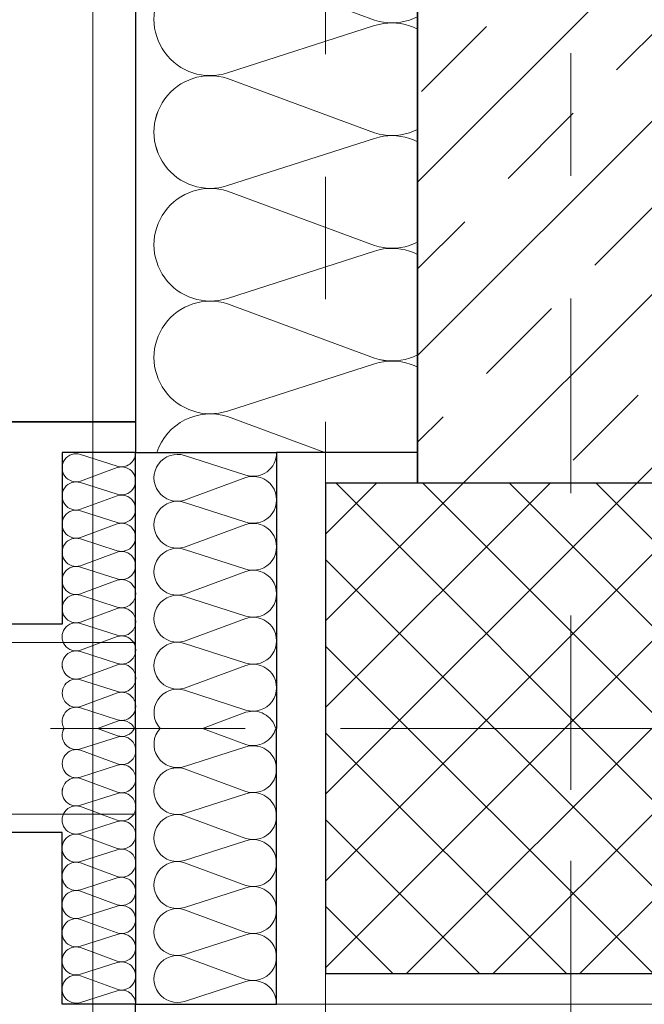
# Model space of a CAD drawing. Header units: metres. Extents: x -180 to 4, y -50 to 6.
# Tile 217 of 256: x -99.871 to -99.361, y -20.172 to -19.369. Entities that reach past the tile are written whole.
import ezdxf

# ---------------------------------------------------------------- set-up
doc = ezdxf.new("R2010")
doc.units = ezdxf.units.M
doc.header["$LTSCALE"] = 0.05
for name, pattern in [('ISO-10 Strichpunktlinie', [4.699, 3.048, -0.762, 0.127, -0.762]), ('Linienart-20', [2.116531, 1.058062, -1.058469]), ('Linienart-53', [5.291531, 3.175, -1.058062, 0.352704, -0.705764])]:
    doc.linetypes.add(name, pattern=pattern)
for name, color, linetype, lineweight, true_color in [('30 -33 Aussenwände- 3 Aussenstützen', 7, 'Continuous', 50, 0x0000dd), ('30 -33 Aussenwände- 7 Fassade_ Elemente', 7, 'Continuous', 9, 0x00aacc), ('30 -34 Innenwände- 1 tragend', 7, 'Continuous', 13, 0xdd0806), ('30 -35 Decken- 1 Konstruktion-Träger- Stahlbeton', 7, 'Continuous', 13, 0x33aa00), ('30 -36 Dächer- 3 Dachbeläge', 7, 'Continuous', 15, 0x9999ff), ('70 -72 Beschriftung- 1 Beschriftung allgemein', 7, 'Continuous', 9, 0xff6633), ('70 -72 Beschriftung- 7 Detailverweise Linie', 7, 'Continuous', 9, 0x00dd00)]:
    doc.layers.add(name, color=color, linetype=linetype, lineweight=lineweight, true_color=true_color)
doc.layers.add('70 -71 Achsen- 1 Gebäudeachsen', color=7, linetype='Linienart-53', lineweight=18)
doc.layers.add('Keine', color=7, linetype='Continuous', lineweight=9)

# ---------------------------------------------------------------- blocks, each defined once
blk = doc.blocks.new('Gruppe-360')
at = {"layer": '30 -33 Aussenwände- 7 Fassade_ Elemente', "lineweight": 9, "transparency": 33554687, "flags": 128}
for points in [[(0.1015, -4.05304, 0.324435), (0.12286, -4.04606, 0.324435), (0.12286, -4.02359, 0.324435), (0.1015, -4.01661), (0.0515, -4.03268, -0.324488), (0.03014, -4.0257, -0.324488), (0.03014, -4.00323, -0.324488), (0.0515, -3.99625), (0.1015, -4.01474, 0.324435), (0.12286, -4.00776, 0.324435), (0.12286, -3.98529, 0.324435), (0.1015, -3.97831), (0.0515, -3.99438, -0.324488), (0.03014, -3.9874, -0.324488), (0.03014, -3.96493, -0.324488), (0.0515, -3.95795), (0.1015, -3.97643, 0.324435), (0.12286, -3.96945, 0.324435), (0.12286, -3.94699, 0.324435), (0.1015, -3.94001), (0.0515, -3.95608, -0.767984), (0.03146, -3.925)], [(0.12581, -3.925, -0.426772), (0.1015, -3.93813), (0.06598, -3.925)], [(0.1015, -4.12964, 1.372583), (0.1015, -4.09322), (0.0515, -4.10929, -1.372995), (0.0515, -4.07286), (0.1015, -4.09134, 1.372583), (0.1015, -4.05491), (0.0515, -4.07098, -1.372995), (0.0515, -4.03456), (0.1015, -4.05304, 1.372583), (0.1015, -4.01661), (0.0515, -4.03268, -1.372995), (0.0515, -3.99625), (0.1015, -4.01474, 1.372583), (0.1015, -3.97831), (0.0515, -3.99438, -1.372995), (0.0515, -3.95795)], [(0.1265, -4.15, 0.513088), (0.1015, -4.13152), (0.0515, -4.14759, -1.372995), (0.0515, -4.11116), (0.1015, -4.12964, 1.372583), (0.1015, -4.09322), (0.0515, -4.10929, -1.372995), (0.0515, -4.07286), (0.1015, -4.09134, 1.372583), (0.1015, -4.05491)]]:
    blk.add_lwpolyline(points, format="xyb", dxfattribs=at)
blk = doc.blocks.new('Gruppe-361')
at = {"layer": '30 -33 Aussenwände- 7 Fassade_ Elemente', "transparency": 33554687}
blk.add_blockref('Gruppe-360', (0, 0), dxfattribs=at)
blk = doc.blocks.new('Dämmung')
at = {"layer": '30 -33 Aussenwände- 7 Fassade_ Elemente', "color": 7, "transparency": 33554687}
blk.add_blockref('Gruppe-361', (0, 0), dxfattribs=at)
at = {"layer": '30 -33 Aussenwände- 7 Fassade_ Elemente', "color": 0, "flags": 1}
for tag in ['instanceID', 'prm0_value', 'prm1_value', 'prm2_value', 'prm3_value', 'prm4_value', 'prm5_value', 'prm6_value', 'IFC_UUID', 'prm0_name', 'prm0_type', 'prm1_name', 'prm1_type', 'prm2_name', 'prm2_type', 'prm3_name', 'prm3_type', 'prm4_name', 'prm4_type', 'prm5_name', 'prm5_type', 'prm6_name', 'prm6_type']:
    blk.add_attdef(tag, (-99.8042, -20.17204), '', height=0.00018, dxfattribs=at)
blk = doc.blocks.new('Gruppe-363')
at = {"layer": '30 -33 Aussenwände- 7 Fassade_ Elemente', "lineweight": 9, "transparency": 33554687, "flags": 128}
for points in [[(0.07161, -3.99989, 0.324435), (0.08443, -3.99572, 0.324435), (0.08444, -3.98223, 0.324435), (0.07163, -3.97804), (0.04162, -3.98766, -0.324488), (0.02881, -3.98346, -0.324488), (0.02882, -3.96998, -0.324488), (0.04164, -3.9658), (0.07163, -3.97691, 0.324435), (0.08445, -3.97273, 0.324435), (0.08446, -3.95925, 0.324435), (0.07165, -3.95506), (0.04164, -3.96467, -0.324488), (0.02883, -3.96048, -0.324488), (0.02884, -3.94699, -0.324488), (0.04166, -3.94282), (0.07165, -3.95393, 0.324435), (0.08447, -3.94975, 0.324435), (0.08448, -3.93627, 0.324435), (0.07167, -3.93207), (0.04166, -3.94169, -0.688254), (0.02823, -3.92496)], [(0.08554, -3.92501, -0.374705), (0.07167, -3.93095), (0.05557, -3.92498)], [(0.07151, -4.13778, 1.372583), (0.07153, -4.11593), (0.04152, -4.12554, -1.372995), (0.04154, -4.10369), (0.07153, -4.1148, 1.372583), (0.07154, -4.09294), (0.04154, -4.10256, -1.372995), (0.04155, -4.08071), (0.07154, -4.09182, 1.372583), (0.07156, -4.06996), (0.04155, -4.07958, -1.372995), (0.04157, -4.05773), (0.07156, -4.06884, 1.372583), (0.07158, -4.04698), (0.04157, -4.0566, -1.372995), (0.04159, -4.03474), (0.07158, -4.04586, 1.372583), (0.0716, -4.024), (0.04159, -4.03362, -1.372995), (0.04161, -4.01176), (0.0716, -4.02287, 1.372583), (0.07161, -4.00102), (0.04161, -4.01064, -1.372995), (0.04162, -3.98878), (0.07161, -3.99989, 1.372583), (0.07163, -3.97804), (0.04162, -3.98766, -1.372995), (0.04164, -3.9658), (0.07163, -3.97691, 1.372583), (0.07165, -3.95506), (0.04164, -3.96467, -1.372995), (0.04166, -3.94282)], [(0.0865, -4.15001, 0.513088), (0.07151, -4.13891), (0.0415, -4.14853, -1.372995), (0.04152, -4.12667), (0.07151, -4.13778, 1.372583), (0.07153, -4.11593), (0.04152, -4.12554, -1.372995), (0.04154, -4.10369), (0.07153, -4.1148, 1.372583), (0.07154, -4.09294)]]:
    blk.add_lwpolyline(points, format="xyb", dxfattribs=at)
blk = doc.blocks.new('Gruppe-364')
at = {"layer": '30 -33 Aussenwände- 7 Fassade_ Elemente', "transparency": 33554687}
blk.add_blockref('Gruppe-363', (0, 0), dxfattribs=at)
blk = doc.blocks.new('Dämmung-1')
at = {"layer": '30 -33 Aussenwände- 7 Fassade_ Elemente', "color": 7, "transparency": 33554687}
blk.add_blockref('Gruppe-364', (0, 0), dxfattribs=at)
at = {"layer": '30 -33 Aussenwände- 7 Fassade_ Elemente', "color": 0, "flags": 1}
for tag in ['instanceID', 'prm0_value', 'prm1_value', 'prm2_value', 'prm3_value', 'prm4_value', 'prm5_value', 'prm6_value', 'IFC_UUID', 'prm0_name', 'prm0_type', 'prm1_name', 'prm1_type', 'prm2_name', 'prm2_type', 'prm3_name', 'prm3_type', 'prm4_name', 'prm4_type', 'prm5_name', 'prm5_type', 'prm6_name', 'prm6_type']:
    blk.add_attdef(tag, (-99.84944, -20.17205), '', height=0.00018, dxfattribs=at)
blk = doc.blocks.new('Gruppe-371')
at = {"color": 255}
blk.add_wipeout([(-100.018, -22.94704), (-100.018, -19.94704), (-99.221, -19.94704), (-99.221, -22.94704)], dxfattribs=at).dxf.layer = '30 -33 Aussenwände- 7 Fassade_ Elemente'
at = {"layer": '30 -33 Aussenwände- 7 Fassade_ Elemente'}
for p, q in [((-99.421, -19.89704), (-99.421, -19.99704)), ((-99.471, -19.94704), (-99.371, -19.94704))]:
    blk.add_line(p, q, dxfattribs=at)
at = {"color": 255}
blk.add_wipeout([(-99.776, -22.72204), (-99.221, -22.72204), (-99.221, -20.17204), (-99.776, -20.17204), (-99.776, -20.01704), (-100.018, -20.01704), (-100.018, -22.87704), (-99.776, -22.87704)], dxfattribs=at).dxf.layer = '30 -33 Aussenwände- 7 Fassade_ Elemente'
at = {"layer": '30 -33 Aussenwände- 7 Fassade_ Elemente', "flags": 128}
blk.add_lwpolyline([(-99.776, -22.72204), (-99.221, -22.72204), (-99.221, -20.17204), (-99.776, -20.17204), (-99.776, -20.01704), (-100.018, -20.01704), (-100.018, -22.87704), (-99.776, -22.87704)], close=True, dxfattribs=at)
at = {"color": 255, "lineweight": 25}
blk.add_wipeout([(-99.776, -19.94704), (-99.776, -20.17204), (-99.661, -20.17204), (-99.661, -19.94704)], dxfattribs=at).dxf.layer = '30 -33 Aussenwände- 7 Fassade_ Elemente'
at = {"layer": '30 -33 Aussenwände- 7 Fassade_ Elemente', "lineweight": 25, "flags": 128}
blk.add_lwpolyline([(-99.776, -19.94704), (-99.776, -20.17204), (-99.661, -20.17204), (-99.661, -19.94704)], dxfattribs=at)
at = {"layer": '30 -33 Aussenwände- 7 Fassade_ Elemente'}
blk.add_blockref('Dämmung', (-99.7875, -16.02204), dxfattribs=at)
at = {"color": 255, "lineweight": 25}
blk.add_wipeout([(-99.776, -20.17204), (-99.836, -20.17204), (-99.836, -20.03204), (-99.968, -20.03204), (-99.968, -20.19704), (-99.776, -20.19704)], dxfattribs=at).dxf.layer = '30 -33 Aussenwände- 7 Fassade_ Elemente'
at = {"layer": '30 -33 Aussenwände- 7 Fassade_ Elemente', "lineweight": 25, "flags": 128}
blk.add_lwpolyline([(-99.776, -20.17204), (-99.836, -20.17204), (-99.836, -20.03204), (-99.968, -20.03204), (-99.968, -20.19704), (-99.776, -20.19704)], close=True, dxfattribs=at)
at = {"layer": '30 -33 Aussenwände- 7 Fassade_ Elemente'}
blk.add_blockref('Dämmung-1', (-99.86252, -16.02204), dxfattribs=at)
blk = doc.blocks.new('Gruppe-1498')
at = {"layer": '30 -33 Aussenwände- 7 Fassade_ Elemente', "color": 7, "lineweight": 9, "transparency": 33554687, "flags": 128}
for points in [[(0.2065, -4.20511, 0.324435), (0.25775, -4.18836, 0.324435), (0.25775, -4.13443, 0.324435), (0.2065, -4.11768), (0.0865, -4.15625, -0.324488), (0.03523, -4.1395, -0.324488), (0.03523, -4.08557), (0.03523, -4.08557, -0.324488), (0.0865, -4.06882), (0.2065, -4.11318, 0.324435), (0.25775, -4.09643, 0.324435), (0.25775, -4.04251, 0.324435), (0.2065, -4.02576), (0.0865, -4.06432, -0.324488), (0.03523, -4.04757, -0.324488), (0.03523, -3.99364, -0.324488), (0.0865, -3.9769), (0.2065, -4.02126, 0.324435), (0.25775, -4.0045, 0.324435), (0.25775, -3.95058, 0.324435), (0.2065, -3.93383), (0.0865, -3.9724, -0.743417), (0.03654, -3.9)], [(0.26419, -3.9, -0.41215), (0.2065, -3.92933), (0.12716, -3.9)], [(0.0865, -4.3401, -1.372995), (0.0865, -4.25267), (0.2065, -4.29703, 1.372583), (0.2065, -4.20961), (0.0865, -4.24817, -1.372995), (0.0865, -4.16075), (0.2065, -4.20511, 1.372583), (0.2065, -4.11768), (0.0865, -4.15625, -1.372995), (0.0865, -4.06882), (0.2065, -4.11318, 1.372583), (0.2065, -4.02576), (0.0865, -4.06432, -1.372995), (0.0865, -3.9769)]]:
    blk.add_lwpolyline(points, format="xyb", dxfattribs=at)
blk = doc.blocks.new('Gruppe-1499')
at = {"layer": '30 -33 Aussenwände- 7 Fassade_ Elemente', "color": 7, "transparency": 33554687}
blk.add_blockref('Gruppe-1498', (0, 0), dxfattribs=at)
blk = doc.blocks.new('Dämmung-70')
at = {"layer": '30 -33 Aussenwände- 7 Fassade_ Elemente', "color": 7, "transparency": 33554687}
blk.add_blockref('Gruppe-1499', (0, 0), dxfattribs=at)
at = {"layer": '30 -33 Aussenwände- 7 Fassade_ Elemente', "color": 0, "flags": 1}
for tag in ['instanceID', 'prm0_value', 'prm1_value', 'prm2_value', 'prm3_value', 'prm4_value', 'prm5_value', 'prm6_value', 'IFC_UUID', 'prm0_name', 'prm0_type', 'prm1_name', 'prm1_type', 'prm2_name', 'prm2_type', 'prm3_name', 'prm3_type', 'prm4_name', 'prm4_type', 'prm5_name', 'prm5_type', 'prm6_name', 'prm6_type']:
    blk.add_attdef(tag, (-99.7718, -19.72204), '', height=0.00018, dxfattribs=at)
blk = doc.blocks.new('Gruppe-1507')
at = {"layer": '30 -33 Aussenwände- 7 Fassade_ Elemente', "lineweight": 9, "transparency": 33554687, "flags": 128}
for points in [[(0.1015, -4.05304, 0.324435), (0.12286, -4.04606, 0.324435), (0.12286, -4.02359, 0.324435), (0.1015, -4.01661), (0.0515, -4.03268, -0.324488), (0.03014, -4.0257, -0.324488), (0.03014, -4.00323, -0.324488), (0.0515, -3.99625), (0.1015, -4.01474, 0.324435), (0.12286, -4.00776, 0.324435), (0.12286, -3.98529, 0.324435), (0.1015, -3.97831), (0.0515, -3.99438, -0.324488), (0.03014, -3.9874, -0.324488), (0.03014, -3.96493, -0.324488), (0.0515, -3.95795), (0.1015, -3.97643, 0.324435), (0.12286, -3.96945, 0.324435), (0.12286, -3.94699, 0.324435), (0.1015, -3.94001), (0.0515, -3.95608, -0.767984), (0.03146, -3.925)], [(0.12581, -3.925, -0.426772), (0.1015, -3.93813), (0.06598, -3.925)], [(0.1015, -4.12964, 1.372583), (0.1015, -4.09322), (0.0515, -4.10929, -1.372995), (0.0515, -4.07286), (0.1015, -4.09134, 1.372583), (0.1015, -4.05491), (0.0515, -4.07098, -1.372995), (0.0515, -4.03456), (0.1015, -4.05304, 1.372583), (0.1015, -4.01661), (0.0515, -4.03268, -1.372995), (0.0515, -3.99625), (0.1015, -4.01474, 1.372583), (0.1015, -3.97831), (0.0515, -3.99438, -1.372995), (0.0515, -3.95795)], [(0.1265, -4.15, 0.513088), (0.1015, -4.13152), (0.0515, -4.14759, -1.372995), (0.0515, -4.11116), (0.1015, -4.12964, 1.372583), (0.1015, -4.09322), (0.0515, -4.10929, -1.372995), (0.0515, -4.07286), (0.1015, -4.09134, 1.372583), (0.1015, -4.05491)]]:
    blk.add_lwpolyline(points, format="xyb", dxfattribs=at)
blk = doc.blocks.new('Gruppe-1508')
at = {"layer": '30 -33 Aussenwände- 7 Fassade_ Elemente', "transparency": 33554687}
blk.add_blockref('Gruppe-1507', (0, 0), dxfattribs=at)
blk = doc.blocks.new('Dämmung-73')
at = {"layer": '30 -33 Aussenwände- 7 Fassade_ Elemente', "color": 7, "transparency": 33554687}
blk.add_blockref('Gruppe-1508', (0, 0), dxfattribs=at)
at = {"layer": '30 -33 Aussenwände- 7 Fassade_ Elemente', "color": 0, "flags": 1}
for tag in ['instanceID', 'prm0_value', 'prm1_value', 'prm2_value', 'prm3_value', 'prm4_value', 'prm5_value', 'prm6_value', 'IFC_UUID', 'prm0_name', 'prm0_type', 'prm1_name', 'prm1_type', 'prm2_name', 'prm2_type', 'prm3_name', 'prm3_type', 'prm4_name', 'prm4_type', 'prm5_name', 'prm5_type', 'prm6_name', 'prm6_type']:
    blk.add_attdef(tag, (-99.8042, -19.94704), '', height=0.00018, dxfattribs=at)
blk = doc.blocks.new('Gruppe-1510')
at = {"layer": '30 -33 Aussenwände- 7 Fassade_ Elemente', "lineweight": 9, "transparency": 33554687, "flags": 128}
for points in [[(0.07161, -3.99989, 0.324435), (0.08443, -3.99572, 0.324435), (0.08444, -3.98223, 0.324435), (0.07163, -3.97804), (0.04162, -3.98766, -0.324488), (0.02881, -3.98346, -0.324488), (0.02882, -3.96998, -0.324488), (0.04164, -3.9658), (0.07163, -3.97691, 0.324435), (0.08445, -3.97273, 0.324435), (0.08446, -3.95925, 0.324435), (0.07165, -3.95506), (0.04164, -3.96467, -0.324488), (0.02883, -3.96048, -0.324488), (0.02884, -3.94699, -0.324488), (0.04166, -3.94282), (0.07165, -3.95393, 0.324435), (0.08447, -3.94975, 0.324435), (0.08448, -3.93627, 0.324435), (0.07167, -3.93207), (0.04166, -3.94169, -0.688254), (0.02823, -3.92496)], [(0.08554, -3.92501, -0.374705), (0.07167, -3.93095), (0.05557, -3.92498)], [(0.07151, -4.13778, 1.372583), (0.07153, -4.11593), (0.04152, -4.12554, -1.372995), (0.04154, -4.10369), (0.07153, -4.1148, 1.372583), (0.07154, -4.09294), (0.04154, -4.10256, -1.372995), (0.04155, -4.08071), (0.07154, -4.09182, 1.372583), (0.07156, -4.06996), (0.04155, -4.07958, -1.372995), (0.04157, -4.05773), (0.07156, -4.06884, 1.372583), (0.07158, -4.04698), (0.04157, -4.0566, -1.372995), (0.04159, -4.03474), (0.07158, -4.04586, 1.372583), (0.0716, -4.024), (0.04159, -4.03362, -1.372995), (0.04161, -4.01176), (0.0716, -4.02287, 1.372583), (0.07161, -4.00102), (0.04161, -4.01064, -1.372995), (0.04162, -3.98878), (0.07161, -3.99989, 1.372583), (0.07163, -3.97804), (0.04162, -3.98766, -1.372995), (0.04164, -3.9658), (0.07163, -3.97691, 1.372583), (0.07165, -3.95506), (0.04164, -3.96467, -1.372995), (0.04166, -3.94282)], [(0.0865, -4.15001, 0.513088), (0.07151, -4.13891), (0.0415, -4.14853, -1.372995), (0.04152, -4.12667), (0.07151, -4.13778, 1.372583), (0.07153, -4.11593), (0.04152, -4.12554, -1.372995), (0.04154, -4.10369), (0.07153, -4.1148, 1.372583), (0.07154, -4.09294)]]:
    blk.add_lwpolyline(points, format="xyb", dxfattribs=at)
blk = doc.blocks.new('Gruppe-1511')
at = {"layer": '30 -33 Aussenwände- 7 Fassade_ Elemente', "transparency": 33554687}
blk.add_blockref('Gruppe-1510', (0, 0), dxfattribs=at)
blk = doc.blocks.new('Dämmung-74')
at = {"layer": '30 -33 Aussenwände- 7 Fassade_ Elemente', "color": 7, "transparency": 33554687}
blk.add_blockref('Gruppe-1511', (0, 0), dxfattribs=at)
at = {"layer": '30 -33 Aussenwände- 7 Fassade_ Elemente', "color": 0, "flags": 1}
for tag in ['instanceID', 'prm0_value', 'prm1_value', 'prm2_value', 'prm3_value', 'prm4_value', 'prm5_value', 'prm6_value', 'IFC_UUID', 'prm0_name', 'prm0_type', 'prm1_name', 'prm1_type', 'prm2_name', 'prm2_type', 'prm3_name', 'prm3_type', 'prm4_name', 'prm4_type', 'prm5_name', 'prm5_type', 'prm6_name', 'prm6_type']:
    blk.add_attdef(tag, (-99.84944, -19.94708), '', height=0.00018, dxfattribs=at)
blk = doc.blocks.new('Gruppe-1512')
at = {"color": 255}
blk.add_wipeout([(-100.018, -19.94704), (-100.018, -11.69704), (-99.221, -11.69704), (-99.221, -19.94704)], dxfattribs=at).dxf.layer = '30 -33 Aussenwände- 7 Fassade_ Elemente'
at = {"layer": '30 -33 Aussenwände- 7 Fassade_ Elemente'}
for p, q in [((-99.421, -19.89704), (-99.421, -19.99704)), ((-99.471, -19.94704), (-99.371, -19.94704))]:
    blk.add_line(p, q, dxfattribs=at)
at = {"color": 255}
blk.add_wipeout([(-99.776, -19.72204), (-99.428, -19.72204), (-99.428, -11.92204), (-99.776, -11.92204), (-99.776, -11.76704), (-100.018, -11.76704), (-100.018, -19.87704), (-99.776, -19.87704)], dxfattribs=at).dxf.layer = '30 -33 Aussenwände- 7 Fassade_ Elemente'
at = {"layer": '30 -33 Aussenwände- 7 Fassade_ Elemente', "flags": 128}
blk.add_lwpolyline([(-99.776, -19.72204), (-99.428, -19.72204), (-99.428, -11.92204), (-99.776, -11.92204), (-99.776, -11.76704), (-100.018, -11.76704), (-100.018, -19.87704), (-99.776, -19.87704)], close=True, dxfattribs=at)
at = {"color": 255, "lineweight": 25}
blk.add_wipeout([(-99.776, -19.94704), (-99.776, -11.69704), (-99.661, -11.69704), (-99.661, -11.92204), (-99.503, -11.92204), (-99.503, -19.72204), (-99.661, -19.72204), (-99.661, -19.94704)], dxfattribs=at).dxf.layer = '30 -33 Aussenwände- 7 Fassade_ Elemente'
at = {"layer": '30 -33 Aussenwände- 7 Fassade_ Elemente', "lineweight": 25}
blk.add_line((-99.776, -19.94704), (-99.776, -11.69704), dxfattribs=at)
at = {"layer": '30 -33 Aussenwände- 7 Fassade_ Elemente', "lineweight": 25, "flags": 128}
blk.add_lwpolyline([(-99.661, -11.69704), (-99.661, -11.92204), (-99.503, -11.92204), (-99.503, -19.72204), (-99.661, -19.72204), (-99.661, -19.94704)], dxfattribs=at)
at = {"layer": '30 -33 Aussenwände- 7 Fassade_ Elemente', "color": 7, "rotation": 180}
blk.add_blockref('Dämmung-70', (-99.4945, -23.62204), dxfattribs=at)
at = {"color": 255, "lineweight": 25}
for points in [[(-99.968, -19.69704), (-99.968, -11.94704), (-99.776, -11.94704), (-99.776, -19.69704)], [(-99.776, -19.94704), (-99.776, -19.72204), (-99.661, -19.72204), (-99.661, -19.94704)]]:
    blk.add_wipeout(points, dxfattribs=at).dxf.layer = '30 -33 Aussenwände- 7 Fassade_ Elemente'
at = {"layer": '30 -33 Aussenwände- 7 Fassade_ Elemente', "lineweight": 25, "flags": 128}
blk.add_lwpolyline([(-99.968, -19.69704), (-99.968, -11.94704), (-99.776, -11.94704), (-99.776, -19.69704)], close=True, dxfattribs=at)
blk.add_lwpolyline([(-99.776, -19.94704), (-99.776, -19.72204), (-99.661, -19.72204), (-99.661, -19.94704)], dxfattribs=at)
at = {"layer": '30 -33 Aussenwände- 7 Fassade_ Elemente', "xscale": -1, "rotation": 180}
blk.add_blockref('Dämmung-73', (-99.7875, -23.87204), dxfattribs=at)
at = {"color": 255, "lineweight": 25}
blk.add_wipeout([(-99.776, -19.72204), (-99.836, -19.72204), (-99.836, -19.86204), (-99.968, -19.86204), (-99.968, -19.69704), (-99.776, -19.69704)], dxfattribs=at).dxf.layer = '30 -33 Aussenwände- 7 Fassade_ Elemente'
at = {"layer": '30 -33 Aussenwände- 7 Fassade_ Elemente', "lineweight": 25, "flags": 128}
blk.add_lwpolyline([(-99.776, -19.72204), (-99.836, -19.72204), (-99.836, -19.86204), (-99.968, -19.86204), (-99.968, -19.69704), (-99.776, -19.69704)], close=True, dxfattribs=at)
at = {"layer": '30 -33 Aussenwände- 7 Fassade_ Elemente', "xscale": -1, "rotation": 180}
blk.add_blockref('Dämmung-74', (-99.86252, -23.87204), dxfattribs=at)
blk = doc.blocks.new('Gruppe-4038')
at = {"layer": '30 -33 Aussenwände- 3 Aussenstützen', "linetype": 'Continuous', "lineweight": 9, "transparency": 33554687}
for p, q in [((-99.421, -19.89704), (-99.421, -19.99704)), ((-99.471, -19.94704), (-99.371, -19.94704))]:
    blk.add_line(p, q, dxfattribs=at)
blk = doc.blocks.new('Gruppe-4039')
at = {"color": 255, "lineweight": 25, "transparency": 33554687}
blk.add_wipeout([(-99.221, -19.74704), (-99.621, -19.74704), (-99.621, -20.14704), (-99.221, -20.14704)], dxfattribs=at).dxf.layer = '30 -33 Aussenwände- 3 Aussenstützen'
at = {"layer": '30 -33 Aussenwände- 3 Aussenstützen', "linetype": 'Continuous', "lineweight": 9, "transparency": 33554687}
h = blk.add_hatch(dxfattribs=at)
h.set_pattern_fill('Beton 1mm SRF', style=0, pattern_type=2)
h.set_pattern_definition([(45, (0, 0), (0.03535534, -0.03535534), []), (-45, (0, 0), (0.03535534, 0.03535534), [])])
h.paths.add_polyline_path([(-99.221, -19.74704), (-99.621, -19.74704), (-99.621, -20.14704), (-99.221, -20.14704)])
at = {"layer": '30 -33 Aussenwände- 3 Aussenstützen', "lineweight": 25, "transparency": 33554687, "flags": 128}
blk.add_lwpolyline([(-99.221, -19.74704), (-99.621, -19.74704), (-99.621, -20.14704), (-99.221, -20.14704)], close=True, dxfattribs=at)
at = {"layer": '30 -33 Aussenwände- 3 Aussenstützen', "transparency": 33554687}
blk.add_blockref('Gruppe-4038', (0, 0), dxfattribs=at)
blk = doc.blocks.new('Gruppe-4040')
at = {"layer": '30 -33 Aussenwände- 3 Aussenstützen', "color": 7}
blk.add_blockref('Gruppe-4039', (0, 0), dxfattribs=at)
at = {"layer": '30 -33 Aussenwände- 3 Aussenstützen', "color": 0, "flags": 1}
for tag in ['instanceID', 'IFC_UUID']:
    blk.add_attdef(tag, (-99.621, -20.14704), '', height=0.00018, dxfattribs=at)
blk = doc.blocks.new('Gruppe-4258')
at = {"layer": '30 -35 Decken- 1 Konstruktion-Träger- Stahlbeton', "color": 7, "linetype": 'Linienart-20', "lineweight": 13, "transparency": 33554687}
blk.add_line((-99.621, -11.89704), (-99.621, -30.99704), dxfattribs=at)
at = {"layer": '30 -35 Decken- 1 Konstruktion-Träger- Stahlbeton', "color": 0, "flags": 1}
for tag in ['instanceID', 'IFC_UUID']:
    blk.add_attdef(tag, (-99.621, -30.99704), '', height=0.00018, dxfattribs=at)
blk = doc.blocks.new('_03-OG3_Tragwerk (2D)')
at = {"layer": '30 -33 Aussenwände- 7 Fassade_ Elemente', "color": 7}
blk.add_blockref('Gruppe-371', (0, 0), dxfattribs=at)
blk.add_blockref('Gruppe-1512', (0, 0), dxfattribs=at)
at = {"color": 255, "lineweight": 5, "transparency": 33554687}
blk.add_wipeout([(-99.546, -11.89704), (-99.296, -11.89704), (-99.296, -19.74704), (-99.546, -19.74704)], dxfattribs=at).dxf.layer = '30 -34 Innenwände- 1 tragend'
at = {"layer": '30 -34 Innenwände- 1 tragend', "linetype": 'Continuous', "lineweight": 9, "transparency": 33554687}
h = blk.add_hatch(dxfattribs=at)
h.set_pattern_fill('Stahlbeton1 1mm SRF', style=0, pattern_type=2)
h.set_pattern_definition([(45, (0, 0), (0.07071068, -0.07071068), []), (45, (0.03536, -0.03536), (0.07071068, -0.07071068), [0.075, -0.05])])
h.paths.add_polyline_path([(-99.546, -11.89704), (-99.296, -11.89704), (-99.296, -19.74704), (-99.546, -19.74704)])
at = {"color": 255, "lineweight": 5, "transparency": 33554687}
blk.add_wipeout([(-99.296, -11.89704), (-99.546, -11.89704), (-99.546, -19.74704), (-99.296, -19.74704)], dxfattribs=at).dxf.layer = '30 -34 Innenwände- 1 tragend'
at = {"layer": '30 -34 Innenwände- 1 tragend', "linetype": 'Continuous', "lineweight": 9, "transparency": 33554687}
h = blk.add_hatch(dxfattribs=at)
h.set_pattern_fill('Stahlbeton1  SRF', style=0, pattern_type=2)
h.set_pattern_definition([(45, (0, 0), (0.07071068, -0.07071068), []), (45, (0.03536, -0.03536), (0.07071068, -0.07071068), [0.075, -0.05])])
h.paths.add_polyline_path([(-99.296, -11.89704), (-99.546, -11.89704), (-99.546, -19.74704), (-99.296, -19.74704)])
at = {"layer": '30 -34 Innenwände- 1 tragend', "color": 7, "linetype": 'Continuous', "lineweight": 35, "transparency": 33554687}
blk.add_line((-99.546, -11.89704), (-99.546, -19.74704), dxfattribs=at)
at = {"layer": '30 -34 Innenwände- 1 tragend', "transparency": 33554687}
blk.add_line((-99.546, -11.89704), (-99.546, -19.74704), dxfattribs=at)
at = {"layer": '30 -33 Aussenwände- 3 Aussenstützen'}
blk.add_blockref('Gruppe-4040', (0, 0), dxfattribs=at)
at = {"layer": '30 -35 Decken- 1 Konstruktion-Träger- Stahlbeton'}
blk.add_blockref('Gruppe-4258', (0, 0), dxfattribs=at)
blk = doc.blocks.new('Gruppe-8878')
at = {"color": 255, "linetype": 'Continuous', "lineweight": 9, "transparency": 33554687}
blk.add_wipeout([(-99.13099996, -31.79404198), (-99.13099996, -39.73704198), (-129.83124836, -39.73704198), (-129.83124836, -39.25704198), (-100.31099996, -39.25704198), (-100.31099996, -12.71704198), (-129.83124836, -12.71704198), (-129.83124836, -12.23704198), (-100.01799996, -12.23704198), (-100.01799996, -31.12704198), (-99.83999996, -31.12704198), (-99.83999996, -31.61604198), (-99.35099996, -31.61604198), (-99.35099996, -31.79404198)], dxfattribs=at).dxf.layer = '30 -36 Dächer- 3 Dachbeläge'
blk = doc.blocks.new('_OG3_2D (2D)')
at = {"layer": '30 -33 Aussenwände- 7 Fassade_ Elemente', "flags": 128}
blk.add_lwpolyline([(-0.03099996, -0.05704198), (-0.03099996, -20.33704198), (-24.78099996, -20.33704198), (-24.78099996, -31.58704198), (-50.31099996, -31.58704198), (-50.31099996, -20.33704198), (-74.28099996, -20.33704198), (-74.28099996, -31.58704198), (-99.81099996, -31.58704198), (-99.81099996, -11.30704198), (-83.31099996, -11.30704198), (-83.31099996, -0.05704198), (-49.53099996, -0.05704198), (-49.53099996, -11.30704198), (-33.81099996, -11.30704198), (-33.81099996, -0.05704198)], close=True, dxfattribs=at)
at = {"layer": '70 -72 Beschriftung- 7 Detailverweise Linie', "linetype": 'ISO-10 Strichpunktlinie', "flags": 128}
blk.add_lwpolyline([(-99.1366104, -19.94704198), (-99.1366104, -22.9210103), (-100.01799996, -22.9210103), (-100.01799996, -19.94704198)], close=True, dxfattribs=at)
at = {"layer": '70 -72 Beschriftung- 1 Beschriftung allgemein', "color": 7}
blk.add_blockref('Gruppe-8878', (0, 0), dxfattribs=at)
blk = doc.blocks.new('_Achsen (3D)')
at = {"layer": '70 -71 Achsen- 1 Gebäudeachsen', "transparency": 33554687}
for p, q in [((-99.421, 3.79996), (-99.421, -46.17204)), ((-179.668, -19.94704), (3.826, -19.94704))]:
    blk.add_line(p, q, dxfattribs=at)

msp = doc.modelspace()

# ---------------------------------------------------------------- block references
at = {"layer": 'Keine', "color": 1}
msp.add_blockref('_03-OG3_Tragwerk (2D)', (0, 0), dxfattribs=at)

# ---------------------------------------------------------------- next in the draw order: block references
msp.add_blockref('_OG3_2D (2D)', (0, 0), dxfattribs=at)

# ---------------------------------------------------------------- next in the draw order: block references
msp.add_blockref('_Achsen (3D)', (0, 0), dxfattribs=at)

doc.saveas('drawing.dxf')
